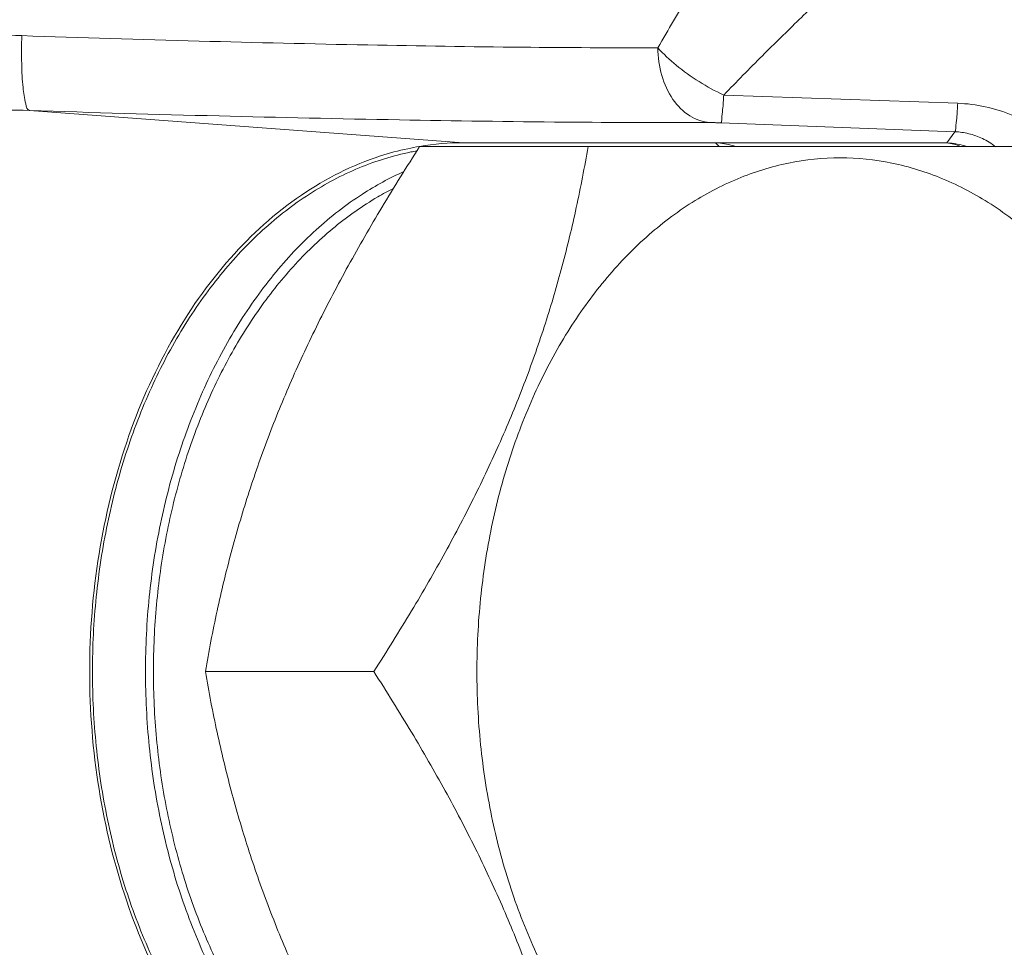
# Model space of a CAD drawing. Header units: millimetres. Extents: x -368 to 1732, y 3428 to 4913.
# Tile 54 of 80: x 1109.38 to 1110.69, y 4371.95 to 4373.19. Entities that reach past the tile are written whole.
import ezdxf

# ---------------------------------------------------------------- set-up
doc = ezdxf.new("R2010")
doc.units = ezdxf.units.MM
doc.linetypes.add('ACAD_ISO08W100', pattern=[36, 24, -3, 6, -3])
doc.layers.add('-- CO_p', color=51, linetype='Continuous', lineweight=9)

# ---------------------------------------------------------------- blocks, each defined once
blk = doc.blocks.new('-- CIEPŁOMIERZ ECHO II_20')
at = {"color": 50}
for points, knots in [([(8.065, 1.425), (8.0653, 1.42458), (8.06559, 1.42415), (8.06588, 1.42373), (8.06588, 1.42373), (8.06675, 1.42247), (8.06763, 1.4212), (8.06851, 1.41993), (8.06851, 1.41993), (8.06998, 1.4178), (8.07145, 1.41568), (8.07292, 1.41355), (8.07292, 1.41355), (8.075, 1.41054), (8.07708, 1.40753), (8.07915, 1.40452), (8.07915, 1.40452), (8.08185, 1.40059), (8.08456, 1.39667), (8.08725, 1.39275), (8.08725, 1.39275), (8.0906, 1.38787), (8.09395, 1.383), (8.0973, 1.37812), (8.0973, 1.37812), (8.10132, 1.37225), (8.10533, 1.36638), (8.10934, 1.3605), (8.10934, 1.3605), (8.11406, 1.35359), (8.11877, 1.34667), (8.12348, 1.33975), (8.12348, 1.33975), (8.12893, 1.33172), (8.13438, 1.32368), (8.13981, 1.31563), (8.13981, 1.31563), (8.14604, 1.3064), (8.15226, 1.29717), (8.15846, 1.28792), (8.15846, 1.28792), (8.16551, 1.27742), (8.17254, 1.2669), (8.17955, 1.25637), (8.17955, 1.25637), (8.18745, 1.2445), (8.19533, 1.23262), (8.20318, 1.22072), (8.20318, 1.22072), (8.21199, 1.20738), (8.22077, 1.19402), (8.22951, 1.18063), (8.22951, 1.18063), (8.23927, 1.16571), (8.24898, 1.15075), (8.25866, 1.13577), (8.25866, 1.13577), (8.26938, 1.11917), (8.28006, 1.10253), (8.29068, 1.08586), (8.29068, 1.08586), (8.30239, 1.0675), (8.31403, 1.0491), (8.3256, 1.03066), (8.3256, 1.03066), (8.33828, 1.01044), (8.35088, 0.99017), (8.36339, 0.96985), (8.36339, 0.96985), (8.37699, 0.94775), (8.39049, 0.9256), (8.40385, 0.90337), (8.40385, 0.90337), (8.41812, 0.87963), (8.43225, 0.85581), (8.44622, 0.83189)], [0, 0, 0, 0, 0.0526316, 0.0526316, 0.0526316, 0.0526316, 0.1052632, 0.1052632, 0.1052632, 0.1052632, 0.1578947, 0.1578947, 0.1578947, 0.1578947, 0.2105263, 0.2105263, 0.2105263, 0.2105263, 0.2631579, 0.2631579, 0.2631579, 0.2631579, 0.3157895, 0.3157895, 0.3157895, 0.3157895, 0.3684211, 0.3684211, 0.3684211, 0.3684211, 0.4210526, 0.4210526, 0.4210526, 0.4210526, 0.4736842, 0.4736842, 0.4736842, 0.4736842, 0.5263158, 0.5263158, 0.5263158, 0.5263158, 0.5789474, 0.5789474, 0.5789474, 0.5789474, 0.6315789, 0.6315789, 0.6315789, 0.631579, 0.6842105, 0.6842105, 0.6842105, 0.6842105, 0.7368421, 0.7368421, 0.7368421, 0.7368421, 0.7894737, 0.7894737, 0.7894737, 0.7894737, 0.8421053, 0.8421053, 0.8421053, 0.8421053, 0.8947368, 0.8947368, 0.8947368, 0.8947369, 0.9473684, 0.9473684, 0.9473684, 0.9473684, 1, 1, 1, 1]), ([(7.93742, 1.16171), (7.94374, 1.15616), (7.95006, 1.1506), (7.95638, 1.14505), (7.95638, 1.14505), (7.96356, 1.13873), (7.97073, 1.13241), (7.9779, 1.12608), (7.9779, 1.12608), (7.98597, 1.11894), (7.99404, 1.1118), (8.0021, 1.10465), (8.0021, 1.10465), (8.01112, 1.09665), (8.02013, 1.08864), (8.02913, 1.08062), (8.02913, 1.08062), (8.03915, 1.07168), (8.04915, 1.06274), (8.05913, 1.05377), (8.05913, 1.05377), (8.0702, 1.04383), (8.08124, 1.03387), (8.09226, 1.02389), (8.09226, 1.02389), (8.10442, 1.01287), (8.11655, 1.00183), (8.12864, 0.99075), (8.12864, 0.99075), (8.14191, 0.97859), (8.15514, 0.96639), (8.16832, 0.95414), (8.16832, 0.95414), (8.1827, 0.94077), (8.19703, 0.92734), (8.2113, 0.91383), (8.2113, 0.91383), (8.2268, 0.89916), (8.24223, 0.8844), (8.25756, 0.86955), (8.25756, 0.86955), (8.27411, 0.85354), (8.29056, 0.83742), (8.30685, 0.82114), (8.30685, 0.82114), (8.32415, 0.80386), (8.34126, 0.7864), (8.35825, 0.76883)], [0, 0, 0, 0, 0.0833333, 0.0833333, 0.0833333, 0.0833333, 0.1666667, 0.1666667, 0.1666667, 0.1666667, 0.25, 0.25, 0.25, 0.25, 0.3333333, 0.3333333, 0.3333333, 0.3333333, 0.4166667, 0.4166667, 0.4166667, 0.4166667, 0.5, 0.5, 0.5, 0.5, 0.5833333, 0.5833333, 0.5833333, 0.5833333, 0.6666667, 0.6666667, 0.6666667, 0.6666667, 0.75, 0.75, 0.75, 0.75, 0.8333333, 0.8333333, 0.8333333, 0.8333333, 0.9166667, 0.9166667, 0.9166667, 0.9166667, 1, 1, 1, 1]), ([(8.44622, 0.83189), (8.50642, 0.83171), (8.56662, 0.83199), (8.62682, 0.83256), (8.62682, 0.83256), (8.6955, 0.83322), (8.76418, 0.83425), (8.83286, 0.83556), (8.83286, 0.83556), (8.9078, 0.83698), (8.98274, 0.83874), (9.05767, 0.84077), (9.05767, 0.84077), (9.13655, 0.8429), (9.21541, 0.84533), (9.29427, 0.84802)], [0, 0, 0, 0, 0.25, 0.25, 0.25, 0.25, 0.5, 0.5, 0.5, 0.5, 0.75, 0.75, 0.75, 0.75, 1, 1, 1, 1]), ([(9.28424, 0.74816), (9.28742, 0.74914), (9.28829, 0.7532), (9.28904, 0.75692), (9.28904, 0.75692), (9.29071, 0.7652), (9.29183, 0.77181), (9.29262, 0.77884), (9.29262, 0.77884), (9.29375, 0.78896), (9.29422, 0.79996), (9.29445, 0.81074), (9.29445, 0.81074), (9.29472, 0.82332), (9.29466, 0.8356), (9.29427, 0.84802)], [0, 0, 0, 0, 0.25, 0.25, 0.25, 0.25, 0.5, 0.5, 0.5, 0.5, 0.75, 0.75, 0.75, 0.75, 1, 1, 1, 1]), ([(9.29427, 0.84802), (9.31656, 0.84878), (9.33886, 0.84891), (9.36116, 0.8485), (9.36116, 0.8485), (9.38543, 0.84804), (9.40968, 0.84694), (9.43389, 0.84528), (9.43389, 0.84528), (9.4605, 0.84345), (9.48707, 0.84095), (9.51356, 0.8379), (9.51356, 0.8379), (9.5428, 0.83454), (9.57196, 0.83049), (9.60104, 0.82592), (9.60104, 0.82592), (9.63312, 0.82087), (9.6651, 0.81516), (9.69699, 0.80899), (9.69699, 0.80899), (9.73151, 0.8023), (9.76593, 0.79506), (9.80027, 0.78748), (9.80027, 0.78748), (9.83691, 0.7794), (9.87346, 0.77093), (9.91, 0.76236), (9.91, 0.76236), (9.94931, 0.75315), (9.98859, 0.74382), (10.02794, 0.73479), (10.02794, 0.73479), (10.07046, 0.72504), (10.11307, 0.71564), (10.1559, 0.7073), (10.1559, 0.7073), (10.20158, 0.69839), (10.24751, 0.69068), (10.29379, 0.68536), (10.29379, 0.68536), (10.34135, 0.67989), (10.38928, 0.67695), (10.43709, 0.67819)], [0, 0, 0, 0, 0.0909091, 0.0909091, 0.0909091, 0.0909091, 0.1818182, 0.1818182, 0.1818182, 0.1818182, 0.2727273, 0.2727273, 0.2727273, 0.2727273, 0.3636364, 0.3636364, 0.3636364, 0.3636364, 0.4545455, 0.4545455, 0.4545455, 0.4545455, 0.5454545, 0.5454545, 0.5454545, 0.5454546, 0.6363636, 0.6363636, 0.6363636, 0.6363636, 0.7272727, 0.7272727, 0.7272727, 0.7272727, 0.8181818, 0.8181818, 0.8181818, 0.8181818, 0.9090909, 0.9090909, 0.9090909, 0.9090909, 1, 1, 1, 1]), ([(8.3584, 0.76882), (8.36968, 0.77408), (8.38064, 0.78007), (8.3912, 0.78669), (8.3912, 0.78669), (8.4018, 0.79334), (8.412, 0.80062), (8.42169, 0.80855), (8.42169, 0.80855), (8.43044, 0.81572), (8.43877, 0.82342), (8.44624, 0.83189)], [0, 0, 0, 0, 0.3333333, 0.3333333, 0.3333333, 0.3333333, 0.6666667, 0.6666667, 0.6666667, 0.6666667, 1, 1, 1, 1]), ([(8.37669, 0.73203), (8.38611, 0.7327), (8.39544, 0.73603), (8.40354, 0.74108), (8.40354, 0.74108), (8.41253, 0.74668), (8.42001, 0.7544), (8.42603, 0.76306), (8.42603, 0.76306), (8.43276, 0.77272), (8.43766, 0.78355), (8.44097, 0.79484), (8.44097, 0.79484), (8.4445, 0.80687), (8.44622, 0.81942), (8.44624, 0.83189)], [0, 0, 0, 0, 0.25, 0.25, 0.25, 0.25, 0.5, 0.5, 0.5, 0.5, 0.75, 0.75, 0.75, 0.75, 1, 1, 1, 1]), ([(8.3621, 0.73174), (8.36094, 0.73301), (8.36105, 0.73494), (8.36103, 0.73678), (8.36103, 0.73678), (8.36101, 0.74134), (8.36027, 0.74534), (8.35977, 0.74948), (8.35977, 0.74948), (8.35901, 0.75577), (8.3588, 0.76237), (8.3584, 0.76882)], [0, 0, 0, 0, 0.3333333, 0.3333333, 0.3333333, 0.3333333, 0.6666667, 0.6666667, 0.6666667, 0.6666667, 1, 1, 1, 1]), ([(7.93742, 0.72194), (7.94846, 0.72963), (7.96033, 0.73619), (7.97273, 0.74149), (7.97273, 0.74149), (7.98461, 0.74657), (7.99697, 0.7505), (8.00959, 0.75324), (8.00959, 0.75324), (8.02168, 0.75585), (8.034, 0.75738), (8.04634, 0.75782)], [0, 0, 0, 0, 0.3333333, 0.3333333, 0.3333333, 0.3333333, 0.6666667, 0.6666667, 0.6666667, 0.6666667, 1, 1, 1, 1]), ([(8.05004, 0.71982), (8.04888, 0.72114), (8.04899, 0.72311), (8.04899, 0.72499), (8.04899, 0.72499), (8.04898, 0.72965), (8.04823, 0.73377), (8.04772, 0.73802), (8.04772, 0.73802), (8.04695, 0.74446), (8.04674, 0.75122), (8.04634, 0.75782)], [0, 0, 0, 0, 0.3333333, 0.3333333, 0.3333333, 0.3333333, 0.6666667, 0.6666667, 0.6666667, 0.6666667, 1, 1, 1, 1]), ([(9.28424, 0.74816), (9.30653, 0.74892), (9.32884, 0.74913), (9.35115, 0.74885), (9.35115, 0.74885), (9.3755, 0.74855), (9.39984, 0.74768), (9.42415, 0.74632), (9.42415, 0.74632), (9.45095, 0.74483), (9.47771, 0.74274), (9.50443, 0.74017), (9.50443, 0.74017), (9.53399, 0.73733), (9.56349, 0.73389), (9.59293, 0.72999), (9.59293, 0.72999), (9.62552, 0.72567), (9.65802, 0.72078), (9.69046, 0.71548), (9.69046, 0.71548), (9.7257, 0.70973), (9.76085, 0.70349), (9.79596, 0.69697), (9.79596, 0.69697), (9.83357, 0.68998), (9.87112, 0.68266), (9.90866, 0.67528), (9.90866, 0.67528), (9.94928, 0.66729), (9.98989, 0.65923), (10.03056, 0.65146), (10.03056, 0.65146), (10.07485, 0.643), (10.11921, 0.63489), (10.16374, 0.62775), (10.16374, 0.62775), (10.21178, 0.62005), (10.26001, 0.61347), (10.3085, 0.60904), (10.3085, 0.60904), (10.35899, 0.60442), (10.40976, 0.60214), (10.46042, 0.60353)], [0, 0, 0, 0, 0.0909091, 0.0909091, 0.0909091, 0.0909091, 0.1818182, 0.1818182, 0.1818182, 0.1818182, 0.2727273, 0.2727273, 0.2727273, 0.2727273, 0.3636364, 0.3636364, 0.3636364, 0.3636364, 0.4545455, 0.4545455, 0.4545455, 0.4545455, 0.5454545, 0.5454545, 0.5454545, 0.5454546, 0.6363636, 0.6363636, 0.6363636, 0.6363636, 0.7272727, 0.7272727, 0.7272727, 0.7272727, 0.8181818, 0.8181818, 0.8181818, 0.8181818, 0.9090909, 0.9090909, 0.9090909, 0.9090909, 1, 1, 1, 1]), ([(8.37669, 0.73203), (8.44113, 0.73185), (8.50558, 0.73213), (8.57002, 0.7327), (8.57002, 0.7327), (8.64356, 0.73335), (8.7171, 0.73439), (8.79063, 0.7357), (8.79063, 0.7357), (8.87087, 0.73712), (8.9511, 0.73888), (9.03132, 0.74091), (9.03132, 0.74091), (9.11564, 0.74304), (9.19994, 0.74547), (9.28424, 0.74816)], [0, 0, 0, 0, 0.25, 0.25, 0.25, 0.25, 0.5, 0.5, 0.5, 0.5, 0.75, 0.75, 0.75, 0.75, 1, 1, 1, 1]), ([(8.3621, 0.73174), (8.36387, 0.73181), (8.36564, 0.73186), (8.36741, 0.73191), (8.36741, 0.73191), (8.3691, 0.73195), (8.3708, 0.73198), (8.37249, 0.73201), (8.37249, 0.73201), (8.37389, 0.73202), (8.37529, 0.73203), (8.37669, 0.73203)], [0, 0, 0, 0, 0.3333333, 0.3333333, 0.3333333, 0.3333333, 0.6666667, 0.6666667, 0.6666667, 0.6666667, 1, 1, 1, 1]), ([(7.99594, 0.69992), (8.00133, 0.70414), (8.0072, 0.7078), (8.01339, 0.71076), (8.01339, 0.71076), (8.01924, 0.71357), (8.02539, 0.71576), (8.0317, 0.71728), (8.0317, 0.71728), (8.03771, 0.71874), (8.04387, 0.71958), (8.05004, 0.71982)], [0, 0, 0, 0, 0.3333333, 0.3333333, 0.3333333, 0.3333333, 0.6666667, 0.6666667, 0.6666667, 0.6666667, 1, 1, 1, 1]), ([(8.34197, 0.70003), (8.34251, 0.7002), (8.34305, 0.70037), (8.34359, 0.70054), (8.34359, 0.70054), (8.35076, 0.70273), (8.35815, 0.70445), (8.36562, 0.70496)], [0, 0, 0, 0, 0.5, 0.5, 0.5, 0.5, 1, 1, 1, 1]), ([(8.53918, 0.7), (8.54385, 0.67291), (8.54907, 0.64591), (8.5549, 0.61904), (8.5549, 0.61904), (8.56057, 0.59293), (8.56681, 0.56694), (8.57369, 0.54113), (8.57369, 0.54113), (8.58055, 0.5154), (8.58804, 0.48983), (8.59617, 0.46448), (8.59617, 0.46448), (8.6044, 0.43881), (8.6133, 0.41335), (8.62285, 0.38813), (8.62285, 0.38813), (8.63259, 0.36242), (8.64299, 0.33697), (8.65402, 0.31179), (8.65402, 0.31179), (8.66529, 0.28606), (8.6772, 0.26062), (8.68968, 0.23545), (8.68968, 0.23545), (8.70248, 0.20962), (8.71588, 0.18408), (8.72978, 0.15882), (8.72978, 0.15882), (8.74421, 0.13258), (8.75918, 0.10663), (8.77458, 0.08094), (8.77458, 0.08094), (8.79092, 0.05368), (8.80775, 0.02672), (8.82495, 0)], [0, 0, 0, 0, 0.1111111, 0.1111111, 0.1111111, 0.1111111, 0.2222222, 0.2222222, 0.2222222, 0.2222222, 0.3333333, 0.3333333, 0.3333333, 0.3333333, 0.4444444, 0.4444444, 0.4444444, 0.4444445, 0.5555556, 0.5555556, 0.5555556, 0.5555556, 0.6666667, 0.6666667, 0.6666667, 0.6666667, 0.7777778, 0.7777778, 0.7777778, 0.7777778, 0.8888889, 0.8888889, 0.8888889, 0.8888889, 1, 1, 1, 1]), ([(8.76378, 0.7), (8.78099, 0.67327), (8.79782, 0.6463), (8.81416, 0.61904), (8.81416, 0.61904), (8.82957, 0.59334), (8.84454, 0.56738), (8.85898, 0.54113), (8.85898, 0.54113), (8.87288, 0.51586), (8.88628, 0.49032), (8.89909, 0.46448), (8.89909, 0.46448), (8.91156, 0.43931), (8.92348, 0.41386), (8.93474, 0.38813), (8.93474, 0.38813), (8.94577, 0.36295), (8.95617, 0.3375), (8.96591, 0.31179), (8.96591, 0.31179), (8.97545, 0.28658), (8.98435, 0.26112), (8.99258, 0.23545), (8.99258, 0.23545), (9.00071, 0.2101), (9.0082, 0.18454), (9.01505, 0.15882), (9.01505, 0.15882), (9.02193, 0.13301), (9.02817, 0.10704), (9.03384, 0.08094), (9.03384, 0.08094), (9.03967, 0.05408), (9.04488, 0.02708), (9.04955, 0)], [0, 0, 0, 0, 0.1111111, 0.1111111, 0.1111111, 0.1111111, 0.2222222, 0.2222222, 0.2222222, 0.2222222, 0.3333333, 0.3333333, 0.3333333, 0.3333333, 0.4444444, 0.4444444, 0.4444444, 0.4444445, 0.5555556, 0.5555556, 0.5555556, 0.5555556, 0.6666667, 0.6666667, 0.6666667, 0.6666667, 0.7777778, 0.7777778, 0.7777778, 0.7777778, 0.8888889, 0.8888889, 0.8888889, 0.8888889, 1, 1, 1, 1]), ([(8.77971, -0.69727), (8.79198, -0.69466), (8.80413, -0.69141), (8.81608, -0.68756), (8.81608, -0.68756), (8.85343, -0.67553), (8.88895, -0.65754), (8.92149, -0.6354), (8.92149, -0.6354), (8.95648, -0.6116), (8.98801, -0.583), (9.01604, -0.55138), (9.01604, -0.55138), (9.04635, -0.5172), (9.07257, -0.47949), (9.095, -0.43971), (9.095, -0.43971), (9.119, -0.39716), (9.13867, -0.35223), (9.15441, -0.306), (9.15441, -0.306), (9.17093, -0.25748), (9.18313, -0.20752), (9.19129, -0.15693), (9.19129, -0.15693), (9.19966, -0.10507), (9.2038, -0.05254), (9.2038, 0), (9.2038, 0), (9.2038, 0.05253), (9.19966, 0.10506), (9.19129, 0.15693), (9.19129, 0.15693), (9.18313, 0.20752), (9.17093, 0.25747), (9.15441, 0.30599), (9.15441, 0.30599), (9.13867, 0.35222), (9.119, 0.39715), (9.095, 0.43971), (9.095, 0.43971), (9.07257, 0.47949), (9.04635, 0.51719), (9.01604, 0.55138), (9.01604, 0.55138), (8.98801, 0.58299), (8.95648, 0.61159), (8.92149, 0.6354), (8.92149, 0.6354), (8.88895, 0.65753), (8.85343, 0.67552), (8.81608, 0.68756), (8.81608, 0.68756), (8.80413, 0.69141), (8.79198, 0.69465), (8.77971, 0.69727)], [0, 0, 0, 0, 0.0714286, 0.0714286, 0.0714286, 0.0714286, 0.1428571, 0.1428571, 0.1428571, 0.1428572, 0.2142857, 0.2142857, 0.2142857, 0.2142857, 0.2857143, 0.2857143, 0.2857143, 0.2857143, 0.3571429, 0.3571429, 0.3571429, 0.3571429, 0.4285714, 0.4285714, 0.4285714, 0.4285714, 0.5, 0.5, 0.5, 0.5, 0.5714286, 0.5714286, 0.5714286, 0.5714286, 0.6428571, 0.6428571, 0.6428571, 0.6428572, 0.7142857, 0.7142857, 0.7142857, 0.7142857, 0.7857143, 0.7857143, 0.7857143, 0.7857143, 0.8571429, 0.8571429, 0.8571429, 0.8571429, 0.9285714, 0.9285714, 0.9285714, 0.9285714, 1, 1, 1, 1]), ([(7.7187, 0), (7.7187, 0.03253), (7.72034, 0.06509), (7.72363, 0.09748), (7.72363, 0.09748), (7.72689, 0.12954), (7.73177, 0.16143), (7.73832, 0.19298), (7.73832, 0.19298), (7.74474, 0.22391), (7.75277, 0.2545), (7.76247, 0.28456), (7.76247, 0.28456), (7.7719, 0.31374), (7.78291, 0.34241), (7.79559, 0.37034), (7.79559, 0.37034), (7.80781, 0.39722), (7.82158, 0.4234), (7.83701, 0.44858), (7.83701, 0.44858), (7.85176, 0.47265), (7.86802, 0.49581), (7.88588, 0.51768), (7.88588, 0.51768), (7.90287, 0.53851), (7.92131, 0.55817), (7.9412, 0.57626), (7.9412, 0.57626), (7.96013, 0.59345), (7.98037, 0.60922), (8.00186, 0.62309), (8.00186, 0.62309), (8.02238, 0.63635), (8.04404, 0.64788), (8.06661, 0.65725), (8.06661, 0.65725), (8.08839, 0.66629), (8.11102, 0.67333), (8.13414, 0.67802), (8.13414, 0.67802), (8.15681, 0.68263), (8.17994, 0.685), (8.20307, 0.685), (8.20307, 0.685), (8.2262, 0.685), (8.24934, 0.68263), (8.272, 0.67802), (8.272, 0.67802), (8.29512, 0.67333), (8.31775, 0.66629), (8.33953, 0.65725), (8.33953, 0.65725), (8.3621, 0.64788), (8.38376, 0.63635), (8.40428, 0.62309), (8.40428, 0.62309), (8.42577, 0.60922), (8.44602, 0.59345), (8.46494, 0.57626), (8.46494, 0.57626), (8.48483, 0.55817), (8.50327, 0.53851), (8.52026, 0.51768), (8.52026, 0.51768), (8.53812, 0.49581), (8.55438, 0.47265), (8.56913, 0.44858), (8.56913, 0.44858), (8.58456, 0.4234), (8.59833, 0.39722), (8.61055, 0.37034), (8.61055, 0.37034), (8.62324, 0.34241), (8.63424, 0.31374), (8.64367, 0.28456), (8.64367, 0.28456), (8.65337, 0.2545), (8.6614, 0.22391), (8.66782, 0.19298), (8.66782, 0.19298), (8.67437, 0.16143), (8.67925, 0.12954), (8.68251, 0.09748), (8.68251, 0.09748), (8.6858, 0.06509), (8.68744, 0.03253), (8.68744, 0)], [0, 0, 0, 0, 0.0454545, 0.0454545, 0.0454545, 0.0454546, 0.0909091, 0.0909091, 0.0909091, 0.0909091, 0.1363636, 0.1363636, 0.1363636, 0.1363636, 0.1818182, 0.1818182, 0.1818182, 0.1818182, 0.2272727, 0.2272727, 0.2272727, 0.2272727, 0.2727273, 0.2727273, 0.2727273, 0.2727273, 0.3181818, 0.3181818, 0.3181818, 0.3181818, 0.3636364, 0.3636364, 0.3636364, 0.3636364, 0.4090909, 0.4090909, 0.4090909, 0.4090909, 0.4545455, 0.4545455, 0.4545455, 0.4545455, 0.5, 0.5, 0.5, 0.5, 0.5454545, 0.5454545, 0.5454545, 0.5454546, 0.5909091, 0.5909091, 0.5909091, 0.5909091, 0.6363636, 0.6363636, 0.6363636, 0.6363636, 0.6818182, 0.6818182, 0.6818182, 0.6818182, 0.7272727, 0.7272727, 0.7272727, 0.7272727, 0.7727273, 0.7727273, 0.7727273, 0.7727273, 0.8181818, 0.8181818, 0.8181818, 0.8181818, 0.8636364, 0.8636364, 0.8636364, 0.8636364, 0.9090909, 0.9090909, 0.9090909, 0.9090909, 0.9545455, 0.9545455, 0.9545455, 0.9545455, 1, 1, 1, 1]), ([(8.76748, 0.69442), (8.77018, 0.69393), (8.77287, 0.69342), (8.77556, 0.69287), (8.77556, 0.69287), (8.79915, 0.68808), (8.8223, 0.68088), (8.84457, 0.67164), (8.84457, 0.67164), (8.86764, 0.66206), (8.88976, 0.65028), (8.91074, 0.63674), (8.91074, 0.63674), (8.93269, 0.62256), (8.95338, 0.60645), (8.97272, 0.58887), (8.97272, 0.58887), (8.99305, 0.5704), (9.01189, 0.5503), (9.02926, 0.52902), (9.02926, 0.52902), (9.0475, 0.50666), (9.06412, 0.483), (9.07919, 0.4584), (9.07919, 0.4584), (9.09496, 0.43267), (9.10903, 0.40591), (9.12152, 0.37845), (9.12152, 0.37845), (9.13448, 0.34991), (9.14573, 0.32061), (9.15536, 0.29079), (9.15536, 0.29079), (9.16528, 0.26007), (9.17348, 0.22881), (9.18004, 0.19721), (9.18004, 0.19721), (9.18674, 0.16497), (9.19172, 0.13238), (9.19505, 0.09962), (9.19505, 0.09962), (9.19842, 0.06652), (9.20009, 0.03325), (9.20009, 0)], [0, 0, 0, 0, 0.0909091, 0.0909091, 0.0909091, 0.0909091, 0.1818182, 0.1818182, 0.1818182, 0.1818182, 0.2727273, 0.2727273, 0.2727273, 0.2727273, 0.3636364, 0.3636364, 0.3636364, 0.3636364, 0.4545455, 0.4545455, 0.4545455, 0.4545455, 0.5454545, 0.5454545, 0.5454545, 0.5454546, 0.6363636, 0.6363636, 0.6363636, 0.6363636, 0.7272727, 0.7272727, 0.7272727, 0.7272727, 0.8181818, 0.8181818, 0.8181818, 0.8181818, 0.9090909, 0.9090909, 0.9090909, 0.9090909, 1, 1, 1, 1]), ([(8.78504, 0.6668), (8.80407, 0.65819), (8.82246, 0.64808), (8.84003, 0.63674), (8.84003, 0.63674), (8.86198, 0.62256), (8.88267, 0.60645), (8.90201, 0.58887), (8.90201, 0.58887), (8.92234, 0.5704), (8.94118, 0.5503), (8.95855, 0.52902), (8.95855, 0.52902), (8.97679, 0.50666), (8.99341, 0.483), (9.00848, 0.4584), (9.00848, 0.4584), (9.02425, 0.43267), (9.03832, 0.40591), (9.0508, 0.37845), (9.0508, 0.37845), (9.06377, 0.34991), (9.07502, 0.32061), (9.08465, 0.29079), (9.08465, 0.29079), (9.09457, 0.26007), (9.10277, 0.22881), (9.10933, 0.19721), (9.10933, 0.19721), (9.11602, 0.16497), (9.12101, 0.13238), (9.12434, 0.09962), (9.12434, 0.09962), (9.12771, 0.06652), (9.12938, 0.03325), (9.12938, 0)], [0, 0, 0, 0, 0.1111111, 0.1111111, 0.1111111, 0.1111111, 0.2222222, 0.2222222, 0.2222222, 0.2222222, 0.3333333, 0.3333333, 0.3333333, 0.3333333, 0.4444444, 0.4444444, 0.4444444, 0.4444445, 0.5555556, 0.5555556, 0.5555556, 0.5555556, 0.6666667, 0.6666667, 0.6666667, 0.6666667, 0.7777778, 0.7777778, 0.7777778, 0.7777778, 0.8888889, 0.8888889, 0.8888889, 0.8888889, 1, 1, 1, 1]), ([(8.79886, 0.6443), (8.80594, 0.64069), (8.81291, 0.63687), (8.81977, 0.63285), (8.81977, 0.63285), (8.8397, 0.62118), (8.85868, 0.60784), (8.87659, 0.59322), (8.87659, 0.59322), (8.89533, 0.57793), (8.91289, 0.56122), (8.92927, 0.54344), (8.92927, 0.54344), (8.94643, 0.52483), (8.96229, 0.50503), (8.97691, 0.48436), (8.97691, 0.48436), (8.99217, 0.46278), (9.00607, 0.44024), (9.01868, 0.417), (9.01868, 0.417), (9.03179, 0.39284), (9.04349, 0.36794), (9.05388, 0.3425), (9.05388, 0.3425), (9.06461, 0.31622), (9.07393, 0.28937), (9.0819, 0.26213), (9.0819, 0.26213), (9.09008, 0.23421), (9.09685, 0.20588), (9.10227, 0.17729), (9.10227, 0.17729), (9.10778, 0.14821), (9.11189, 0.11888), (9.11463, 0.08941), (9.11463, 0.08941), (9.1174, 0.05969), (9.11877, 0.02983), (9.11877, 0)], [0, 0, 0, 0, 0.1, 0.1, 0.1, 0.1, 0.2, 0.2, 0.2, 0.2, 0.3, 0.3, 0.3, 0.3, 0.4, 0.4, 0.4, 0.4, 0.5, 0.5, 0.5, 0.5, 0.6, 0.6, 0.6, 0.6, 0.7, 0.7, 0.7, 0.7, 0.8, 0.8, 0.8, 0.8, 0.9, 0.9, 0.9, 0.9, 1, 1, 1, 1]), ([(8.68744, 0), (8.68744, -0.03254), (8.6858, -0.0651), (8.68251, -0.09749), (8.68251, -0.09749), (8.67925, -0.12955), (8.67437, -0.16144), (8.66782, -0.19299), (8.66782, -0.19299), (8.6614, -0.22391), (8.65337, -0.25451), (8.64367, -0.28456), (8.64367, -0.28456), (8.63424, -0.31375), (8.62324, -0.34242), (8.61055, -0.37034), (8.61055, -0.37034), (8.59833, -0.39722), (8.58456, -0.4234), (8.56913, -0.44858), (8.56913, -0.44858), (8.55438, -0.47266), (8.53812, -0.49581), (8.52026, -0.51769), (8.52026, -0.51769), (8.50327, -0.53852), (8.48483, -0.55818), (8.46494, -0.57626), (8.46494, -0.57626), (8.44602, -0.59346), (8.42577, -0.60923), (8.40428, -0.6231), (8.40428, -0.6231), (8.38376, -0.63636), (8.3621, -0.64789), (8.33953, -0.65726), (8.33953, -0.65726), (8.31775, -0.6663), (8.29512, -0.67333), (8.272, -0.67803), (8.272, -0.67803), (8.24934, -0.68264), (8.2262, -0.685), (8.20307, -0.685), (8.20307, -0.685), (8.17994, -0.685), (8.15681, -0.68264), (8.13414, -0.67803), (8.13414, -0.67803), (8.11102, -0.67333), (8.08839, -0.6663), (8.06661, -0.65726), (8.06661, -0.65726), (8.04404, -0.64789), (8.02238, -0.63636), (8.00186, -0.6231), (8.00186, -0.6231), (7.98037, -0.60923), (7.96013, -0.59346), (7.9412, -0.57626), (7.9412, -0.57626), (7.92131, -0.55818), (7.90287, -0.53852), (7.88588, -0.51769), (7.88588, -0.51769), (7.86802, -0.49581), (7.85176, -0.47266), (7.83701, -0.44858), (7.83701, -0.44858), (7.82158, -0.4234), (7.80781, -0.39722), (7.79559, -0.37034), (7.79559, -0.37034), (7.78291, -0.34242), (7.7719, -0.31375), (7.76247, -0.28456), (7.76247, -0.28456), (7.75277, -0.25451), (7.74474, -0.22391), (7.73832, -0.19299), (7.73832, -0.19299), (7.73177, -0.16144), (7.72689, -0.12955), (7.72363, -0.09749), (7.72363, -0.09749), (7.72034, -0.0651), (7.7187, -0.03254), (7.7187, 0)], [0, 0, 0, 0, 0.0454545, 0.0454545, 0.0454545, 0.0454546, 0.0909091, 0.0909091, 0.0909091, 0.0909091, 0.1363636, 0.1363636, 0.1363636, 0.1363636, 0.1818182, 0.1818182, 0.1818182, 0.1818182, 0.2272727, 0.2272727, 0.2272727, 0.2272727, 0.2727273, 0.2727273, 0.2727273, 0.2727273, 0.3181818, 0.3181818, 0.3181818, 0.3181818, 0.3636364, 0.3636364, 0.3636364, 0.3636364, 0.4090909, 0.4090909, 0.4090909, 0.4090909, 0.4545455, 0.4545455, 0.4545455, 0.4545455, 0.5, 0.5, 0.5, 0.5, 0.5454545, 0.5454545, 0.5454545, 0.5454546, 0.5909091, 0.5909091, 0.5909091, 0.5909091, 0.6363636, 0.6363636, 0.6363636, 0.6363636, 0.6818182, 0.6818182, 0.6818182, 0.6818182, 0.7272727, 0.7272727, 0.7272727, 0.7272727, 0.7727273, 0.7727273, 0.7727273, 0.7727273, 0.8181818, 0.8181818, 0.8181818, 0.8181818, 0.8636364, 0.8636364, 0.8636364, 0.8636364, 0.9090909, 0.9090909, 0.9090909, 0.9090909, 0.9545455, 0.9545455, 0.9545455, 0.9545455, 1, 1, 1, 1]), ([(8.82495, 0), (8.80774, -0.02673), (8.79091, -0.0537), (8.77457, -0.08096), (8.77457, -0.08096), (8.75916, -0.10666), (8.74419, -0.13262), (8.72975, -0.15887), (8.72975, -0.15887), (8.71585, -0.18414), (8.70245, -0.20968), (8.68964, -0.23552), (8.68964, -0.23552), (8.67717, -0.26069), (8.66525, -0.28614), (8.65399, -0.31187), (8.65399, -0.31187), (8.64296, -0.33705), (8.63256, -0.3625), (8.62282, -0.38821), (8.62282, -0.38821), (8.61328, -0.41342), (8.60438, -0.43888), (8.59615, -0.46455), (8.59615, -0.46455), (8.58802, -0.4899), (8.58054, -0.51546), (8.57368, -0.54118), (8.57368, -0.54118), (8.5668, -0.56699), (8.56056, -0.59296), (8.5549, -0.61906), (8.5549, -0.61906), (8.54907, -0.64592), (8.54385, -0.67292), (8.53918, -0.7)], [0, 0, 0, 0, 0.1111111, 0.1111111, 0.1111111, 0.1111111, 0.2222222, 0.2222222, 0.2222222, 0.2222222, 0.3333333, 0.3333333, 0.3333333, 0.3333333, 0.4444444, 0.4444444, 0.4444444, 0.4444445, 0.5555556, 0.5555556, 0.5555556, 0.5555556, 0.6666667, 0.6666667, 0.6666667, 0.6666667, 0.7777778, 0.7777778, 0.7777778, 0.7777778, 0.8888889, 0.8888889, 0.8888889, 0.8888889, 1, 1, 1, 1]), ([(9.04955, 0), (9.04488, -0.02709), (9.03966, -0.05409), (9.03383, -0.08096), (9.03383, -0.08096), (9.02817, -0.10707), (9.02192, -0.13306), (9.01504, -0.15887), (9.01504, -0.15887), (9.00818, -0.1846), (9.0007, -0.21017), (8.99256, -0.23552), (8.99256, -0.23552), (8.98433, -0.26119), (8.97543, -0.28665), (8.96588, -0.31187), (8.96588, -0.31187), (8.95615, -0.33758), (8.94574, -0.36303), (8.93471, -0.38821), (8.93471, -0.38821), (8.92345, -0.41394), (8.91153, -0.43938), (8.89906, -0.46455), (8.89906, -0.46455), (8.88625, -0.49038), (8.87285, -0.51592), (8.85895, -0.54118), (8.85895, -0.54118), (8.84452, -0.56742), (8.82955, -0.59337), (8.81415, -0.61906), (8.81415, -0.61906), (8.79781, -0.64632), (8.78099, -0.67328), (8.76378, -0.7)], [0, 0, 0, 0, 0.1111111, 0.1111111, 0.1111111, 0.1111111, 0.2222222, 0.2222222, 0.2222222, 0.2222222, 0.3333333, 0.3333333, 0.3333333, 0.3333333, 0.4444444, 0.4444444, 0.4444444, 0.4444445, 0.5555556, 0.5555556, 0.5555556, 0.5555556, 0.6666667, 0.6666667, 0.6666667, 0.6666667, 0.7777778, 0.7777778, 0.7777778, 0.7777778, 0.8888889, 0.8888889, 0.8888889, 0.8888889, 1, 1, 1, 1]), ([(9.20009, 0), (9.20009, -0.03325), (9.19842, -0.06653), (9.19505, -0.09962), (9.19505, -0.09962), (9.19172, -0.13239), (9.18674, -0.16498), (9.18004, -0.19722), (9.18004, -0.19722), (9.17348, -0.22882), (9.16528, -0.26008), (9.15536, -0.29079), (9.15536, -0.29079), (9.14573, -0.32062), (9.13448, -0.34992), (9.12152, -0.37845), (9.12152, -0.37845), (9.10903, -0.40592), (9.09496, -0.43268), (9.07919, -0.45841), (9.07919, -0.45841), (9.06412, -0.48301), (9.0475, -0.50667), (9.02926, -0.52903), (9.02926, -0.52903), (9.01189, -0.55031), (8.99305, -0.5704), (8.97272, -0.58888), (8.97272, -0.58888), (8.95338, -0.60646), (8.93269, -0.62257), (8.91074, -0.63675), (8.91074, -0.63675), (8.88976, -0.65029), (8.86764, -0.66207), (8.84457, -0.67165), (8.84457, -0.67165), (8.8223, -0.68089), (8.79915, -0.68808), (8.77556, -0.69288), (8.77556, -0.69288), (8.77287, -0.69342), (8.77018, -0.69394), (8.76748, -0.69442)], [0, 0, 0, 0, 0.0909091, 0.0909091, 0.0909091, 0.0909091, 0.1818182, 0.1818182, 0.1818182, 0.1818182, 0.2727273, 0.2727273, 0.2727273, 0.2727273, 0.3636364, 0.3636364, 0.3636364, 0.3636364, 0.4545455, 0.4545455, 0.4545455, 0.4545455, 0.5454545, 0.5454545, 0.5454545, 0.5454546, 0.6363636, 0.6363636, 0.6363636, 0.6363636, 0.7272727, 0.7272727, 0.7272727, 0.7272727, 0.8181818, 0.8181818, 0.8181818, 0.8181818, 0.9090909, 0.9090909, 0.9090909, 0.9090909, 1, 1, 1, 1]), ([(9.12938, 0), (9.12938, -0.03325), (9.12771, -0.06653), (9.12434, -0.09962), (9.12434, -0.09962), (9.12101, -0.13239), (9.11602, -0.16498), (9.10933, -0.19722), (9.10933, -0.19722), (9.10277, -0.22882), (9.09457, -0.26008), (9.08465, -0.29079), (9.08465, -0.29079), (9.07502, -0.32062), (9.06377, -0.34992), (9.0508, -0.37845), (9.0508, -0.37845), (9.03832, -0.40592), (9.02425, -0.43268), (9.00848, -0.45841), (9.00848, -0.45841), (8.99341, -0.48301), (8.97679, -0.50667), (8.95855, -0.52903), (8.95855, -0.52903), (8.94118, -0.55031), (8.92234, -0.5704), (8.90201, -0.58888), (8.90201, -0.58888), (8.88267, -0.60646), (8.86198, -0.62257), (8.84003, -0.63675), (8.84003, -0.63675), (8.82246, -0.64809), (8.80407, -0.6582), (8.78504, -0.6668)], [0, 0, 0, 0, 0.1111111, 0.1111111, 0.1111111, 0.1111111, 0.2222222, 0.2222222, 0.2222222, 0.2222222, 0.3333333, 0.3333333, 0.3333333, 0.3333333, 0.4444444, 0.4444444, 0.4444444, 0.4444445, 0.5555556, 0.5555556, 0.5555556, 0.5555556, 0.6666667, 0.6666667, 0.6666667, 0.6666667, 0.7777778, 0.7777778, 0.7777778, 0.7777778, 0.8888889, 0.8888889, 0.8888889, 0.8888889, 1, 1, 1, 1]), ([(8.79886, -0.64431), (8.80594, -0.6407), (8.81291, -0.63688), (8.81977, -0.63286), (8.81977, -0.63286), (8.8397, -0.62118), (8.85868, -0.60785), (8.87659, -0.59323), (8.87659, -0.59323), (8.89533, -0.57793), (8.91289, -0.56123), (8.92927, -0.54345), (8.92927, -0.54345), (8.94643, -0.52483), (8.96229, -0.50504), (8.97691, -0.48437), (8.97691, -0.48437), (8.99217, -0.46278), (9.00607, -0.44024), (9.01868, -0.41701), (9.01868, -0.41701), (9.03179, -0.39285), (9.04349, -0.36794), (9.05388, -0.3425), (9.05388, -0.3425), (9.06461, -0.31623), (9.07393, -0.28938), (9.0819, -0.26214), (9.0819, -0.26214), (9.09008, -0.23422), (9.09685, -0.20588), (9.10227, -0.17729), (9.10227, -0.17729), (9.10778, -0.14822), (9.11189, -0.11888), (9.11463, -0.08941), (9.11463, -0.08941), (9.1174, -0.05969), (9.11877, -0.02984), (9.11877, 0)], [0, 0, 0, 0, 0.1, 0.1, 0.1, 0.1, 0.2, 0.2, 0.2, 0.2, 0.3, 0.3, 0.3, 0.3, 0.4, 0.4, 0.4, 0.4, 0.5, 0.5, 0.5, 0.5, 0.6, 0.6, 0.6, 0.6, 0.7, 0.7, 0.7, 0.7, 0.8, 0.8, 0.8, 0.8, 0.9, 0.9, 0.9, 0.9, 1, 1, 1, 1])]:
    blk.add_open_spline(points, degree=3, knots=knots, dxfattribs=at)
for points in [[(8.04634, 0.75782), (8.04634, 0.75782), (8.35825, 0.76883), (8.35825, 0.76883)], [(8.70512, 0.70524), (8.70512, 0.70524), (9.28424, 0.74816), (9.28424, 0.74816)], [(8.05004, 0.71982), (8.05004, 0.71982), (8.3621, 0.73174), (8.3621, 0.73174)], [(8.05004, 0.71982), (8.05004, 0.71982), (8.06082, 0.70496), (8.06082, 0.70496)], [(7.96763, 0.7), (7.96763, 0.7), (8.53918, 0.7), (8.53918, 0.7)], [(8.06082, 0.70496), (8.05156, 0.7046), (8.04239, 0.70297), (8.03357, 0.7001)], [(8.04244, 0.70009), (8.04819, 0.70275), (8.0545, 0.70449), (8.06082, 0.70496)], [(8.36562, 0.70496), (8.36562, 0.70496), (8.06082, 0.70496), (8.06082, 0.70496)], [(8.36961, 0.70524), (8.36784, 0.70356), (8.36609, 0.70187), (8.36435, 0.70018)], [(8.36562, 0.70496), (8.36562, 0.70496), (8.36961, 0.70524), (8.36961, 0.70524)], [(8.70512, 0.70524), (8.70512, 0.70524), (8.36961, 0.70524), (8.36961, 0.70524)], [(8.53918, 0.7), (8.53918, 0.7), (8.76378, 0.7), (8.76378, 0.7)], [(8.76383, 0.70029), (8.74443, 0.70356), (8.72479, 0.70522), (8.70512, 0.70524)], [(8.77971, 0.69727), (8.77444, 0.69839), (8.76915, 0.6994), (8.76383, 0.70029)], [(8.82495, 0), (8.82495, 0), (9.04955, 0), (9.04955, 0)]]:
    blk.add_open_spline(points, degree=3, dxfattribs=at)
blk = doc.blocks.new('*U324')
at = {"linetype": 'Continuous', "lineweight": 0}
blk.add_blockref('-- CIEPŁOMIERZ ECHO II_20', (3.3004, 0), dxfattribs=at)

msp = doc.modelspace()

# ---------------------------------------------------------------- block references
at = {"layer": '-- CO_p', "linetype": 'ACAD_ISO08W100', "ltscale": 20, "xscale": -1}
msp.add_blockref('*U324', (1121.9726, 4372.3175), dxfattribs=at)

doc.saveas('drawing.dxf')
